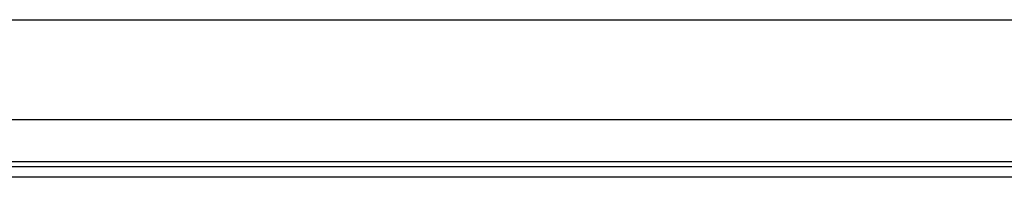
# Model space of a CAD drawing. Header units: inches. Extents: x 19 to 626, y 56 to 294.
# Tile 122 of 256: x 97.013 to 103.164, y 164.57 to 165.553. Entities that reach past the tile are written whole.
import ezdxf

# ---------------------------------------------------------------- set-up
doc = ezdxf.new("R2010")
doc.units = ezdxf.units.IN
doc.header["$MEASUREMENT"] = 0
doc.layers.add('Visible Edges(ANSI)', color=7, linetype='Continuous', lineweight=25)
doc.layers.add('Visible Tangent Edges(ANSI)', color=7, linetype='Continuous', lineweight=25)

msp = doc.modelspace()

# ---------------------------------------------------------------- linework, layer by layer
at = {"layer": 'Visible Edges(ANSI)'}
for p, q in [((85.6434, 165.5534), (149.5794, 165.5534)), ((106.806, 164.9284), (90.2149, 164.9284)), ((90.5529, 164.6384), (106.4679, 164.6384)), ((106.4679, 164.5704), (90.5529, 164.5704))]:
    msp.add_line(p, q, dxfattribs=at)
at = {"layer": 'Visible Tangent Edges(ANSI)'}
msp.add_line((90.4865, 164.6694), (106.5344, 164.6694), dxfattribs=at)

doc.saveas('drawing.dxf')
